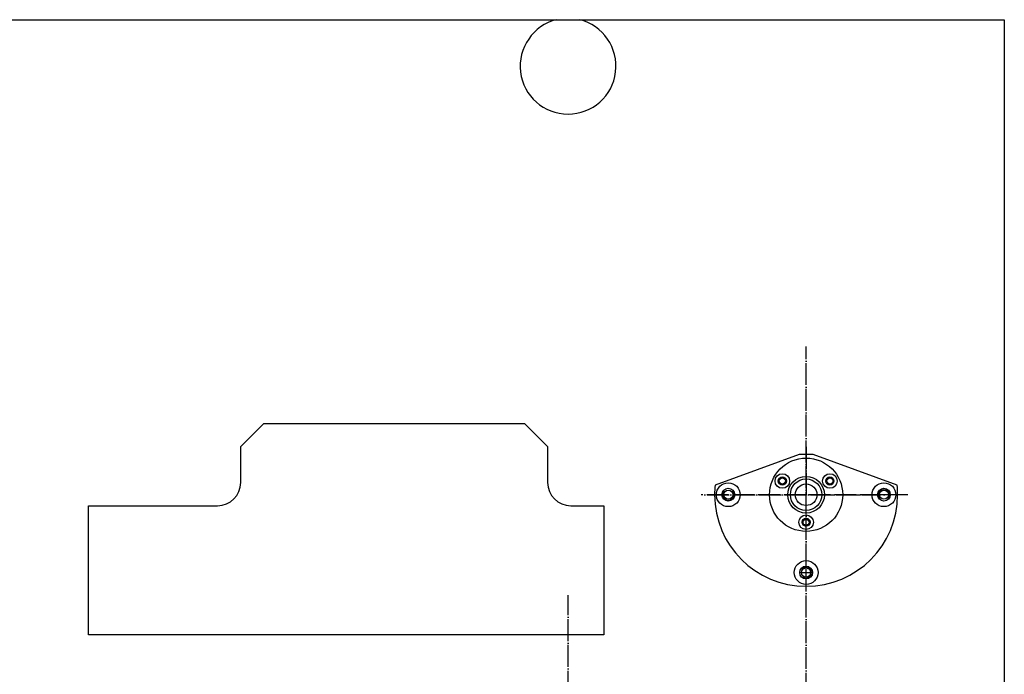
# Model space of a CAD drawing. Extents: x -1763 to 4575, y -3429 to 1051.
# Tile 67 of 80: x 2300 to 2838, y -1527 to -1169. Entities that reach past the tile are written whole.
import ezdxf

# ---------------------------------------------------------------- set-up
doc = ezdxf.new("R2010")
doc.units = 0
doc.linetypes.add('DOT_CENTER', pattern=[14, 12, -1, 0, -1])
doc.layers.add('1', color=7, linetype='CONTINUOUS')

# ---------------------------------------------------------------- blocks, each defined once
blk = doc.blocks.new('PIN__239', base_point=(2710, -1408.88))
at = {"layer": '1', "color": 4, "linetype": 'CONTINUOUS'}
for centre, radius in [((2730, -1428.88), 20), ((2717.01, -1421.38), 4), ((2717.01, -1421.38), 2.2), ((2730, -1428.88), 10), ((2742.99, -1421.38), 4), ((2742.99, -1421.38), 2.2), ((2730, -1428.88), 8.6), ((2730, -1428.88), 5.9), ((2730, -1443.88), 4), ((2730, -1443.88), 2.2)]:
    blk.add_circle(centre, radius, dxfattribs=at)
blk = doc.blocks.new('FV__240', base_point=(2730, -1428.88))
at = {"layer": '1', "color": 6, "linetype": 'DOT_CENTER'}
for p, q in [((2730, -1402.74), (2730, -1428.88)), ((2730, -1428.88), (2672.63, -1428.88)), ((2785.63, -1428.88), (2730, -1428.88)), ((2730, -1481.52), (2730, -1428.88))]:
    blk.add_line(p, q, dxfattribs=at)
at = {"layer": '1', "color": 6, "linetype": 'CONTINUOUS'}
for p, q in [((2726.12, -1406.88), (2680.28, -1423.56)), ((2733.88, -1406.88), (2726.12, -1406.88)), ((2779.72, -1423.56), (2733.88, -1406.88))]:
    blk.add_line(p, q, dxfattribs=at)
for centre, radius in [((2717.01, -1421.38), 1.65), ((2730, -1428.88), 10), ((2742.99, -1421.38), 1.65), ((2687.5, -1428.88), 6.5), ((2772.5, -1428.88), 6.5), ((2687.5, -1428.88), 3.5), ((2772.5, -1428.88), 3.5), ((2730, -1443.88), 1.65), ((2730, -1471.38), 6.5), ((2730, -1471.38), 3.5)]:
    blk.add_circle(centre, radius, dxfattribs=at)
for centre, radius, start, end in [((2717.01, -1421.38), 2, 90, -139.5052), ((2717.01, -1421.38), 2, -59.2551, 90), ((2742.99, -1421.38), 2, 90, 176.1751), ((2742.99, -1421.38), 2, -95.2637, 90), ((2730, -1428.88), 50, 173.8961, 180), ((2730, -1428.88), 50, 0, 6.1039), ((2730, -1428.88), 50, 180, -90), ((2730, -1428.88), 50, -90, 0), ((2730, -1443.88), 2, -90, 157.6264), ((2730, -1443.88), 2, -118.7656, -90)]:
    blk.add_arc(centre, radius, start, end, dxfattribs=at)
at = {"layer": '1'}
blk.add_blockref('PIN__239', (2710, -1408.88), dxfattribs=at)
blk = doc.blocks.new('HEADPLATE_EG__245', base_point=(2052.24, -2091.02))
at = {"layer": '1', "color": 7, "linetype": 'CONTINUOUS'}
for p, q in [((2275.5, -1169.43), (2593.73, -1169.43)), ((2593.73, -1169.43), (2606.27, -1169.43)), ((2606.27, -1169.43), (2838.25, -1169.43)), ((2838.25, -1169.43), (2838.25, -1858.53)), ((2433.88, -1389.9), (2421.18, -1402.6)), ((2433.88, -1389.9), (2505, -1389.9)), ((2505, -1389.9), (2535.09, -1389.9)), ((2535.09, -1389.9), (2576.12, -1389.9)), ((2580.1, -1393.88), (2576.12, -1389.9)), ((2588.82, -1402.6), (2580.1, -1393.88)), ((2421.18, -1422.16), (2421.18, -1402.6)), ((2588.82, -1402.6), (2588.82, -1418.88)), ((2588.82, -1418.88), (2588.82, -1422.16)), ((2338.13, -1505.47), (2338.13, -1434.86)), ((2338.13, -1434.86), (2361.14, -1434.86)), ((2361.14, -1434.86), (2408.48, -1434.86)), ((2601.52, -1434.86), (2619.56, -1434.86)), ((2619.56, -1434.86), (2619.56, -1505.47)), ((2361.14, -1505.47), (2338.13, -1505.47)), ((2619.56, -1505.47), (2361.14, -1505.47))]:
    blk.add_line(p, q, dxfattribs=at)
at = {"layer": '1', "color": 1, "linetype": 'DOT_CENTER'}
for p, q in [((2730, -1961.14), (2730, -1347.99)), ((2675.92, -1428.88), (2768.75, -1428.88)), ((2783.32, -1428.88), (2768.75, -1428.88)), ((2726.25, -1471.38), (2733.75, -1471.38)), ((2600, -1960), (2600, -1483.75))]:
    blk.add_line(p, q, dxfattribs=at)
at = {"layer": '1', "color": 7, "linetype": 'CONTINUOUS'}
for centre in [(2687.5, -1428.88), (2772.5, -1428.88), (2730, -1471.38)]:
    blk.add_circle(centre, 2.5, dxfattribs=at)
for centre, radius, start, end in [((2600, -1194.83), 26.16, 103.8624, 76.1376), ((2408.48, -1422.16), 12.7, -90, 0), ((2601.52, -1422.16), 12.7, 180, -90)]:
    blk.add_arc(centre, radius, start, end, dxfattribs=at)
at = {"layer": '1', "color": 1, "linetype": 'CONTINUOUS'}
for centre, start, end in [((2687.5, -1428.88), 139.1585, 41.7276), ((2772.5, -1428.88), -40.8415, -138.2724), ((2730, -1471.38), -130.8415, 131.7276)]:
    blk.add_arc(centre, 3, start, end, dxfattribs=at)
at = {"layer": '1'}
blk.add_blockref('FV__240', (2730, -1428.88), dxfattribs=at)

msp = doc.modelspace()

# ---------------------------------------------------------------- block references
at = {"layer": '1'}
msp.add_blockref('HEADPLATE_EG__245', (2052.24, -2091.02), dxfattribs=at)

doc.saveas('drawing.dxf')
